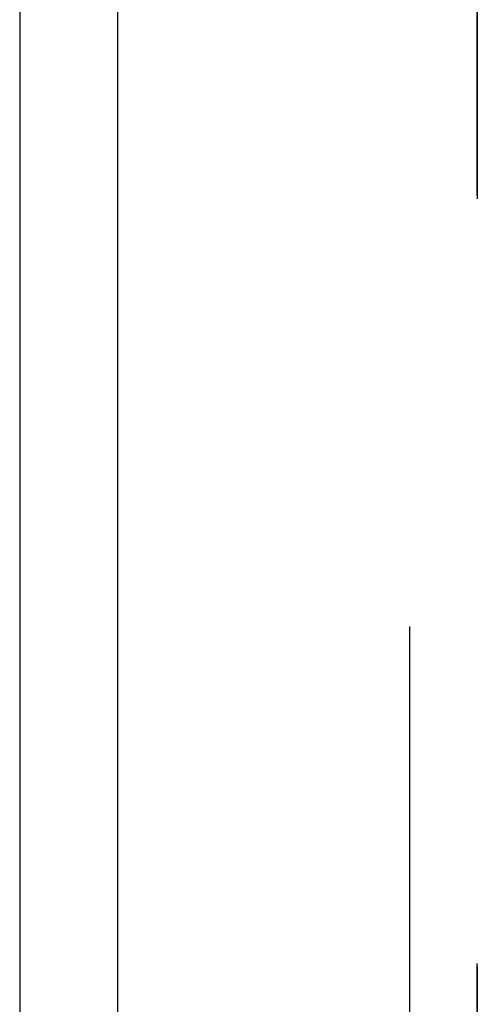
# Model space of a CAD drawing. Header units: inches. Extents: x 0 to 291, y 0 to 188.
# Tile 40 of 94: x 35.168 to 36.122, y 97.425 to 99.479. Entities that reach past the tile are written whole.
import ezdxf

# ---------------------------------------------------------------- set-up
doc = ezdxf.new("R2010")
doc.units = ezdxf.units.IN
doc.header["$LTSCALE"] = 16.01262
doc.header["$MEASUREMENT"] = 0
doc.linetypes.add('HIDDEN', pattern=[0.2, 0.1, -0.1])
doc.layers.get('0').update_dxf_attribs({"linetype": 'CONTINUOUS'})
for name, color, linetype in [('DEFAULT_2', 8, 'HIDDEN'), ('MASTER_DOOR_ASSEMBLY', 7, 'CONTINUOUS'), ('SLAVE_DOOR_ASSEMBLY', 7, 'CONTINUOUS')]:
    doc.layers.add(name, color=color, linetype=linetype)

msp = doc.modelspace()

# ---------------------------------------------------------------- linework, layer by layer
at = {"color": 3, "linetype": 'Continuous'}
msp.add_line((35.168, 133.2586), (35.168, 60.1546), dxfattribs=at)
at = {"layer": 'DEFAULT_2', "color": 8, "linetype": 'HIDDEN'}
msp.add_line((35.9805, 133.4411), (35.9805, 59.9722), dxfattribs=at)
at = {"layer": 'MASTER_DOOR_ASSEMBLY', "color": 8, "linetype": 'HIDDEN'}
msp.add_line((36.122, 107.1116), (36.122, 86.3016), dxfattribs=at)
at = {"layer": 'SLAVE_DOOR_ASSEMBLY', "color": 8, "linetype": 'HIDDEN'}
msp.add_line((36.122, 86.3016), (36.122, 107.1116), dxfattribs=at)
at = {"layer": 'SLAVE_DOOR_ASSEMBLY', "color": 3, "linetype": 'Continuous'}
msp.add_line((35.372, 105.7491), (35.372, 87.6641), dxfattribs=at)

doc.saveas('drawing.dxf')
